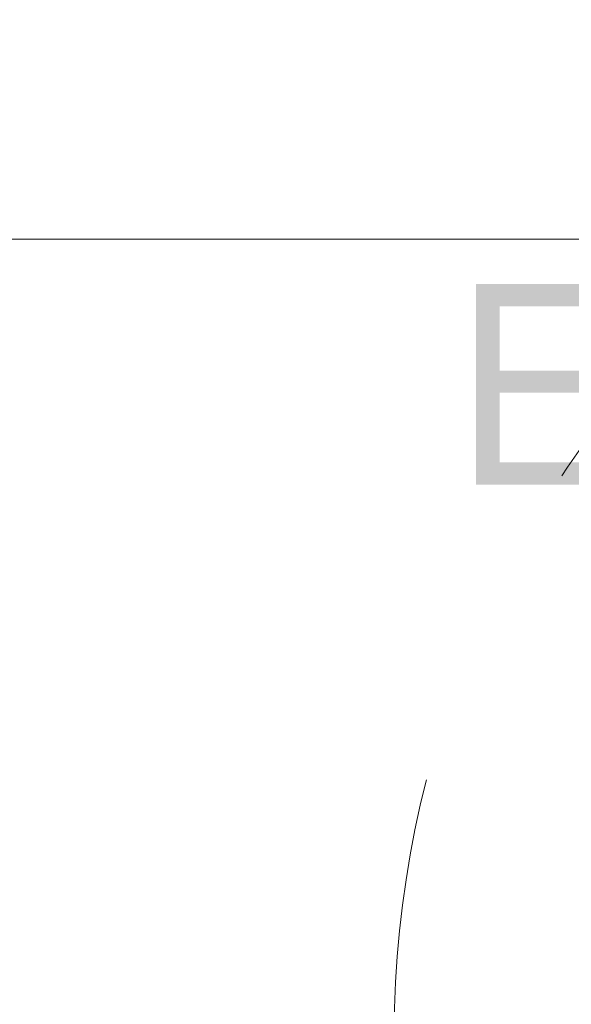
# Model space of a CAD drawing. Header units: centimetres. Extents: x -1316 to 21770, y -8842 to 3590.
# Tile 51 of 125: x -690 to -640, y 1436 to 1524. Entities that reach past the tile are written whole.
import ezdxf

# ---------------------------------------------------------------- set-up
doc = ezdxf.new("R2010")
doc.units = ezdxf.units.CM
doc.linetypes.add('Dash', pattern=[60, 30, -30])
for name, color, linetype, lineweight in [('A-DETL-THIN', 151, 'Continuous', 9), ('A-DOOR', 31, 'Continuous', 13), ('A-DOOR-HDLN', 31, 'Dash', 9), ('G-ANNO-TEXT', 231, 'Continuous', 13)]:
    doc.layers.add(name, color=color, linetype=linetype, lineweight=lineweight)
doc.styles.add('Arial', font='arial.ttf', dxfattribs={"width": 0.9, "height": 18})

# ---------------------------------------------------------------- blocks, each defined once
blk = doc.blocks.new('Schueco_FWS_ADS-70-HD_inw_Family-01 - FWS SI insert unit-2308021-5_piętro III __10_50 m_ - stan projektowany')
at = {"layer": 'A-DOOR-HDLN'}
blk.add_arc((-46.25, 7.1), 91.094, 0, 90, dxfattribs=at)

msp = doc.modelspace()

# ---------------------------------------------------------------- linework, layer by layer
at = {"layer": 'A-DETL-THIN'}
msp.add_line((-1199.353, 1504.231), (-393.635, 1504.231), dxfattribs=at)

# ---------------------------------------------------------------- block references
at = {"layer": 'A-DOOR', "rotation": 90.0000000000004}
msp.add_blockref('Schueco_FWS_ADS-70-HD_inw_Family-01 - FWS SI insert unit-2308021-5_piętro III __10_50 m_ - stan projektowany', (-557.873, 1479.076), dxfattribs=at)

# ---------------------------------------------------------------- texts
at = {"layer": 'G-ANNO-TEXT', "color": 1, "insert": (-650.579, 1500.181), "char_height": 18, "width": 61.3575, "attachment_point": 1, "line_spacing_factor": 0.936439, "style": 'Arial'}
msp.add_mtext('\\pxt6.35,12.7,19.05,25.4,31.75,38.1,44.45,50.8,57.15,63.5,69.85,76.2,82.55,88.9,95.25,101.6,107.95,114.3,120.65,127,133.35,139.7,146.05,152.4,158.75,165.1,171.45,177.8,184.15,190.5,196.85,203.2;{EIS30}', dxfattribs=at)

doc.saveas('drawing.dxf')
